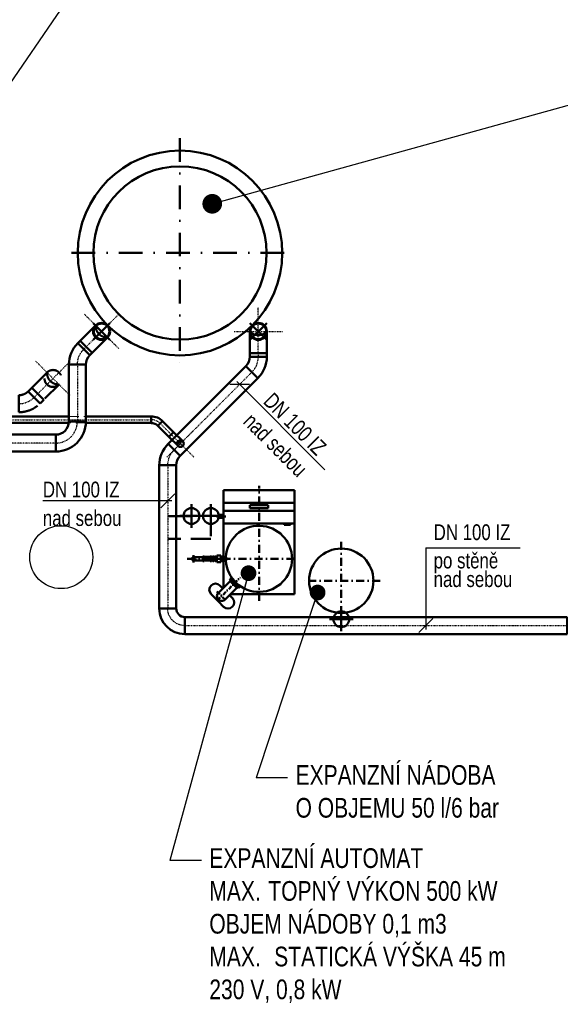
# Model space of a CAD drawing. Header units: millimetres. Extents: x -41968 to 54113, y -9946 to 101810.
# Tile 144 of 174: x -4489 to -1053, y 52414 to 58667. Entities that reach past the tile are written whole.
import ezdxf

# ---------------------------------------------------------------- set-up
doc = ezdxf.new("R2010")
doc.units = ezdxf.units.MM
for name, pattern in [('DASHDOT', [1, 0.5, -0.25, 0, -0.25]), ('DASHED', [19.05, 12.7, -6.35]), ('ČERCHOVANÁX2', [50.8, 25.4, -12.7, 0, -12.7])]:
    doc.linetypes.add(name, pattern=pattern)
for name, color, linetype in [('70', 254, 'Continuous'), ('UT-potrubi_privodni-popis', 7, 'Continuous'), ('UT-potrubi_zpetne-popis', 7, 'Continuous')]:
    doc.layers.add(name, color=color, linetype=linetype)
for name, color, linetype, lineweight in [('UT-kotle', 1, 'Continuous', 50), ('UT-potrubi', 3, 'Continuous', 50), ('UT-potrubi_privodni', 3, 'Continuous', 50), ('UT-potrubi_zpetne', 3, 'DASHED', 50), ('UT-stoupacky', 2, 'Continuous', 50), ('UT-texty_stredni', 7, 'Continuous', 25)]:
    doc.layers.add(name, color=color, linetype=linetype, lineweight=lineweight)
doc.styles.get("Standard").update_dxf_attribs({"font": 'ic-simplex.shx', "width": 0.8})
doc.dimstyles.new('CADKON', dxfattribs={"dimscale": 50, "dimtxt": 2.5, "dimasz": 2.5, "dimexe": 1.8, "dimexo": 0, "dimgap": 0.6, "dimtad": 1, "dimrnd": 10, "dimtxsty": 'Standard', "dimblk1": 'OBLIQUE', "dimblk2": 'OBLIQUE', "dimsah": 1, "dimcen": 2.5, "dimadec": 1, "dimazin": 2, "dimtfac": 1, "dimtdec": 4, "dimtix": 1, "dimtmove": 2, "dimatfit": 3, "dimldrblk": 'OPEN30', "dimfxl": 5, "dimtfill": 1, "dimtolj": 1, "dimarcsym": 0})

# ---------------------------------------------------------------- blocks, each defined once
blk = doc.blocks.new('_OBLIQUE')
at = {"color": 0, "linetype": 'ByBlock'}
blk.add_line((-0.5, -0.5), (0.5, 0.5), dxfattribs=at)
blk = doc.blocks.new('*U36037')
at = {"color": 0, "linetype": 'ByBlock', "lineweight": -2, "ltscale": 10}
for p, q in [((0, 75), (0, -75)), ((-75, 0), (75, 0))]:
    blk.add_line(p, q, dxfattribs=at)
blk.add_circle((0, 0), 50, dxfattribs=at)
blk = doc.blocks.new('*U35464', base_point=(0, 108))
at = {"color": 0, "linetype": 'ByBlock', "lineweight": -2, "ltscale": 10}
for p, q in [((0, 162), (0, 54)), ((54, 0), (162, 0))]:
    blk.add_line(p, q, dxfattribs=at)
for radius in [162, 54]:
    blk.add_arc((0, 0), radius, 0, 90, dxfattribs=at)
at = {"color": 40, "linetype": 'DASHDOT', "lineweight": 25, "ltscale": 10}
blk.add_arc((0, 0), 108, 0, 90, dxfattribs=at)
blk = doc.blocks.new('*U36925')
at = {"color": 0, "linetype": 'ByBlock', "lineweight": -2, "ltscale": 10}
for p, q in [((0, 75), (0, -75)), ((-75, 0), (75, 0))]:
    blk.add_line(p, q, dxfattribs=at)
blk.add_circle((0, 0), 50, dxfattribs=at)
blk = doc.blocks.new('*U37250', base_point=(97.6, 97.6))
at = {"color": 0, "linetype": 'ByBlock', "lineweight": -2, "ltscale": 10}
for p, q in [((135.8, 135.8), (59.4, 59.4)), ((84, 0), (192, 0))]:
    blk.add_line(p, q, dxfattribs=at)
for radius in [192, 84]:
    blk.add_arc((0, 0), radius, 0, 45, dxfattribs=at)
at = {"color": 40, "linetype": 'DASHDOT', "lineweight": 25, "ltscale": 10}
blk.add_arc((0, 0), 138, 0, 45, dxfattribs=at)
blk = doc.blocks.new('*U37251', base_point=(0, 138))
at = {"color": 0, "linetype": 'ByBlock', "lineweight": -2, "ltscale": 10}
for p, q in [((0, 192), (0, 84)), ((84, 0), (192, 0))]:
    blk.add_line(p, q, dxfattribs=at)
for radius in [192, 84]:
    blk.add_arc((0, 0), radius, 0, 90, dxfattribs=at)
at = {"color": 40, "linetype": 'DASHDOT', "lineweight": 25, "ltscale": 10}
blk.add_arc((0, 0), 138, 0, 90, dxfattribs=at)
blk = doc.blocks.new('*U37255', base_point=(0, 54))
at = {"color": 40, "linetype": 'DASHDOT', "lineweight": 25, "ltscale": 10}
for p, q in [((138, 208), (138, -100)), ((0, 54), (292, 54))]:
    blk.add_line(p, q, dxfattribs=at)
at = {"color": 0, "linetype": 'ByBlock', "lineweight": -2, "ltscale": 10}
for p, q in [((0, 0), (0, 108)), ((138, 108), (0, 108)), ((0, 0), (138, 0))]:
    blk.add_line(p, q, dxfattribs=at)
blk.add_circle((138, 54), 54, dxfattribs=at)
blk.add_arc((138, 54), 54, 90, 270, dxfattribs=at)
at = {"color": 0, "linetype": 'DASHED', "lineweight": -2, "ltscale": 10}
blk.add_arc((188, 54), 73.6, 132.7974, 227.2026, dxfattribs=at)
blk = doc.blocks.new('*U37256', base_point=(0, 54))
at = {"color": 0, "linetype": 'ByBlock', "lineweight": -2, "ltscale": 10}
for p, q in [((0, 108), (360.3, 108)), ((0, 108), (0, 0)), ((360.3, 108), (360.3, 0)), ((360.3, 0), (0, 0))]:
    blk.add_line(p, q, dxfattribs=at)
at = {"color": 40, "linetype": 'DASHDOT', "lineweight": 25, "ltscale": 10}
blk.add_line((0, 54), (360.3, 54), dxfattribs=at)
blk = doc.blocks.new('*U37257', base_point=(0, 54))
at = {"color": 0, "linetype": 'ByBlock', "lineweight": -2, "ltscale": 10}
for p, q in [((0, 108), (2647.83, 108)), ((0, 108), (0, 0)), ((2647.83, 108), (2647.83, 0)), ((2647.83, 0), (0, 0))]:
    blk.add_line(p, q, dxfattribs=at)
at = {"color": 40, "linetype": 'DASHDOT', "lineweight": 25, "ltscale": 10}
blk.add_line((0, 54), (2647.83, 54), dxfattribs=at)
blk = doc.blocks.new('*U37260', base_point=(0, 54))
at = {"color": 0, "linetype": 'ByBlock', "lineweight": -2, "ltscale": 10}
for p, q in [((0, 108), (22.6, 108)), ((0, 108), (0, 0)), ((22.6, 108), (22.6, 0)), ((22.6, 0), (0, 0))]:
    blk.add_line(p, q, dxfattribs=at)
at = {"color": 40, "linetype": 'DASHDOT', "lineweight": 25, "ltscale": 10}
blk.add_line((0, 54), (22.6, 54), dxfattribs=at)
blk = doc.blocks.new('*U37268', base_point=(97.6, 97.6))
at = {"color": 0, "linetype": 'ByBlock', "lineweight": -2, "ltscale": 10}
for p, q in [((135.8, 135.8), (59.4, 59.4)), ((84, 0), (192, 0))]:
    blk.add_line(p, q, dxfattribs=at)
for radius in [192, 84]:
    blk.add_arc((0, 0), radius, 0, 45, dxfattribs=at)
at = {"color": 40, "linetype": 'DASHDOT', "lineweight": 25, "ltscale": 10}
blk.add_arc((0, 0), 138, 0, 45, dxfattribs=at)
blk = doc.blocks.new('*U37272', base_point=(0, 54))
at = {"color": 40, "linetype": 'DASHDOT', "lineweight": 25, "ltscale": 10}
for p, q in [((138, 208), (138, -100)), ((0, 54), (292, 54))]:
    blk.add_line(p, q, dxfattribs=at)
at = {"color": 0, "linetype": 'ByBlock', "lineweight": -2, "ltscale": 10}
for p, q in [((0, 0), (0, 108)), ((138, 108), (0, 108)), ((0, 0), (138, 0))]:
    blk.add_line(p, q, dxfattribs=at)
blk.add_circle((138, 54), 54, dxfattribs=at)
blk.add_arc((138, 54), 54, 90, 270, dxfattribs=at)
at = {"color": 0, "linetype": 'DASHED', "lineweight": -2, "ltscale": 10}
blk.add_arc((188, 54), 73.6, 132.7974, 227.2026, dxfattribs=at)
blk = doc.blocks.new('*U37277', base_point=(0, 54))
at = {"color": 0, "linetype": 'ByBlock', "lineweight": -2, "ltscale": 10}
for p, q in [((0, 108), (31.58, 108)), ((0, 108), (0, 0)), ((31.58, 108), (31.58, 0)), ((31.58, 0), (0, 0))]:
    blk.add_line(p, q, dxfattribs=at)
at = {"color": 40, "linetype": 'DASHDOT', "lineweight": 25, "ltscale": 10}
blk.add_line((0, 54), (31.58, 54), dxfattribs=at)
blk = doc.blocks.new('*U37382', base_point=(0, 54))
at = {"color": 0, "linetype": 'ByBlock', "lineweight": -2, "ltscale": 10}
for p, q in [((0, 108), (2431.27, 108)), ((0, 108), (0, 0)), ((2431.27, 108), (2431.27, 0)), ((2431.27, 0), (0, 0))]:
    blk.add_line(p, q, dxfattribs=at)
at = {"color": 40, "linetype": 'DASHDOT', "lineweight": 25, "ltscale": 10}
blk.add_line((0, 54), (2431.27, 54), dxfattribs=at)
blk = doc.blocks.new('*U37387', base_point=(0, 54))
at = {"color": 0, "linetype": 'ByBlock', "lineweight": -2, "ltscale": 10}
for p, q in [((0, 108), (909.6, 108)), ((0, 108), (0, 0)), ((909.6, 108), (909.6, 0)), ((909.6, 0), (0, 0))]:
    blk.add_line(p, q, dxfattribs=at)
at = {"color": 40, "linetype": 'DASHDOT', "lineweight": 25, "ltscale": 10}
blk.add_line((0, 54), (909.6, 54), dxfattribs=at)
blk = doc.blocks.new('*U37388', base_point=(97.6, 97.6))
at = {"color": 0, "linetype": 'ByBlock', "lineweight": -2, "ltscale": 10}
for p, q in [((135.8, 135.8), (59.4, 59.4)), ((84, 0), (192, 0))]:
    blk.add_line(p, q, dxfattribs=at)
for radius in [192, 84]:
    blk.add_arc((0, 0), radius, 0, 45, dxfattribs=at)
at = {"color": 40, "linetype": 'DASHDOT', "lineweight": 25, "ltscale": 10}
blk.add_arc((0, 0), 138, 0, 45, dxfattribs=at)
blk = doc.blocks.new('*U37389', base_point=(0, 54))
at = {"color": 0, "linetype": 'ByBlock', "lineweight": -2, "ltscale": 10}
for p, q in [((0, 108), (699.7, 108)), ((0, 108), (0, 0)), ((699.7, 108), (699.7, 0)), ((699.7, 0), (0, 0))]:
    blk.add_line(p, q, dxfattribs=at)
at = {"color": 40, "linetype": 'DASHDOT', "lineweight": 25, "ltscale": 10}
blk.add_line((0, 54), (699.7, 54), dxfattribs=at)
blk = doc.blocks.new('*U37397', base_point=(58.7, 58.7))
at = {"color": 0, "linetype": 'ByBlock', "lineweight": -2, "ltscale": 10}
for p, q in [((73.5, 73.5), (43.8, 43.8)), ((62, 0), (104, 0))]:
    blk.add_line(p, q, dxfattribs=at)
for radius in [104, 62]:
    blk.add_arc((0, 0), radius, 0, 45, dxfattribs=at)
at = {"color": 40, "linetype": 'DASHDOT', "lineweight": 25, "ltscale": 10}
blk.add_arc((0, 0), 83, 0, 45, dxfattribs=at)
blk = doc.blocks.new('*U37398', base_point=(0, 21))
at = {"linetype": 'ByBlock', "lineweight": -2, "ltscale": 10}
blk.add_hatch(color=0, dxfattribs=at).paths.add_polyline_path([(83, 42, 0.414214), (62, 21, 0.414214), (83, 0, -0.201476)])
at = {"color": 40, "linetype": 'DASHDOT', "lineweight": 25, "ltscale": 10}
for p, q in [((83, 142), (83, -100)), ((0, 21), (204, 21))]:
    blk.add_line(p, q, dxfattribs=at)
at = {"color": 0, "linetype": 'ByBlock', "lineweight": -2, "ltscale": 10}
for p, q in [((0, 0), (0, 42)), ((83, 42), (0, 42)), ((0, 0), (83, 0))]:
    blk.add_line(p, q, dxfattribs=at)
blk.add_circle((83, 21), 21, dxfattribs=at)
blk.add_arc((83, 21), 21, 90, 270, dxfattribs=at)
blk = doc.blocks.new('*U37403', base_point=(0, 42))
at = {"color": 0, "linetype": 'ByBlock', "lineweight": -2, "ltscale": 10}
for p, q in [((0, 42), (97.72, 42)), ((0, 42), (0, 0)), ((97.72, 0), (0, 0)), ((97.72, 42), (97.72, 0))]:
    blk.add_line(p, q, dxfattribs=at)
at = {"color": 40, "linetype": 'DASHDOT', "lineweight": 25, "ltscale": 10}
blk.add_line((0, 21), (97.72, 21), dxfattribs=at)
blk = doc.blocks.new('*U37942', base_point=(0, 21))
at = {"color": 0, "linetype": 'ByBlock', "lineweight": -2, "ltscale": 10}
for p, q in [((0, 42), (1110, 42)), ((0, 42), (0, 0)), ((1109.4, 0), (0, 0)), ((1632.3, 0), (1217.7, 0)), ((1218, 42), (1632.3, 42)), ((1632.3, 42), (1632.3, 0))]:
    blk.add_line(p, q, dxfattribs=at)
at = {"color": 40, "linetype": 'DASHDOT', "lineweight": 25, "ltscale": 10}
blk.add_line((0, 21), (1632.3, 21), dxfattribs=at)
at = {"color": 40, "linetype": 'DASHED', "lineweight": 18, "ltscale": 5}
for p, q in [((1217.7, 0), (1109.4, 0)), ((1110, 42), (1218, 42))]:
    blk.add_line(p, q, dxfattribs=at)

msp = doc.modelspace()

# ---------------------------------------------------------------- linework, layer by layer
at = {"layer": '70', "color": 9}
msp.add_circle((-4225.353, 55253.334), 200, dxfattribs=at)
at = {"layer": 'UT-kotle', "color": 7}
for p, q in [((-2743.385, 55677.79), (-3193.385, 55677.79)), ((-3193.385, 55467.79), (-3193.385, 55677.79)), ((-2743.385, 55467.79), (-2743.385, 55677.79)), ((-2743.385, 55597.79), (-3193.385, 55597.79)), ((-2743.385, 55617.79), (-2743.385, 55591.238)), ((-3193.385, 55547.79), (-2743.385, 55547.79)), ((-3026.793, 55583.346), (-2909.978, 55583.346)), ((-3026.793, 55564.027), (-3026.793, 55583.346)), ((-3026.793, 55564.027), (-3026.793, 55583.346)), ((-3026.793, 55564.027), (-2909.978, 55564.027)), ((-2909.978, 55564.027), (-2909.978, 55583.346)), ((-3239.05, 55512.6), (-3178.385, 55512.6)), ((-3223.899, 55522.6), (-3193.385, 55522.6)), ((-3223.899, 55502.6), (-3223.899, 55522.6)), ((-3223.899, 55502.6), (-3223.899, 55522.6)), ((-3223.899, 55502.6), (-3223.899, 55522.6)), ((-3223.899, 55502.6), (-3223.899, 55522.6)), ((-3223.899, 55520.6), (-3203.385, 55520.6)), ((-3203.385, 55504.6), (-3223.899, 55504.6)), ((-3193.385, 55502.6), (-3223.899, 55502.6)), ((-3203.385, 55520.6), (-3201.389, 55522.6)), ((-3203.385, 55504.6), (-3203.385, 55520.6)), ((-3203.385, 55504.6), (-3201.389, 55502.6)), ((-3193.385, 55060.402), (-3193.385, 55467.79)), ((-3193.385, 55467.79), (-2743.385, 55467.79)), ((-2808.754, 55457.697), (-2808.754, 55467.79)), ((-2767.65, 55467.79), (-2767.65, 55457.697)), ((-2743.385, 55467.79), (-2743.385, 55017.79)), ((-2767.65, 55457.697), (-2808.754, 55457.697)), ((-3383.743, 55253.564), (-3325.736, 55253.564)), ((-3383.743, 55232.064), (-3325.736, 55232.064)), ((-3325.736, 55231.203), (-3325.735, 55254.426)), ((-3325.736, 55232.064), (-3325.736, 55253.564)), ((-3316.295, 55258.297), (-3324.387, 55258.297)), ((-3316.295, 55250.556), (-3324.387, 55250.556)), ((-3316.295, 55235.074), (-3324.387, 55235.074)), ((-3316.295, 55227.333), (-3324.387, 55227.333)), ((-3315.168, 55256.072), (-3313.477, 55254.381)), ((-3315.168, 55229.556), (-3313.477, 55231.248)), ((-3314.947, 55231.203), (-3314.947, 55254.401)), ((-3313.477, 55231.248), (-3313.477, 55254.381)), ((-3280.994, 55254.381), (-3313.477, 55254.381)), ((-3313.477, 55231.248), (-3280.994, 55231.248)), ((-3280.994, 55231.247), (-3313.477, 55231.248)), ((-3283.007, 55254.381), (-3280.994, 55254.381)), ((-3279.303, 55256.072), (-3280.994, 55254.381)), ((-3280.994, 55231.247), (-3280.994, 55254.381)), ((-3279.303, 55229.556), (-3280.994, 55231.247)), ((-3279.524, 55231.203), (-3279.524, 55254.426)), ((-3278.176, 55258.297), (-3270.084, 55258.297)), ((-3278.176, 55250.556), (-3270.084, 55250.556)), ((-3278.176, 55235.073), (-3270.084, 55235.073)), ((-3278.176, 55227.333), (-3270.084, 55227.333)), ((-3268.736, 55231.203), (-3268.736, 55254.426)), ((-3268.736, 55254.381), (-3263.915, 55254.381)), ((-3268.736, 55231.248), (-3263.916, 55231.248)), ((-3263.917, 55231.203), (-3263.917, 55254.426)), ((-3262.787, 55258.297), (-3254.476, 55258.297)), ((-3262.568, 55250.556), (-3254.476, 55250.556)), ((-3262.568, 55235.073), (-3254.476, 55235.073)), ((-3262.568, 55227.333), (-3254.476, 55227.333)), ((-3178.385, 55242.79), (-3253.385, 55242.79)), ((-3253.128, 55231.203), (-3253.128, 55254.426)), ((-3253.128, 55254.381), (-3249.15, 55254.381)), ((-3253.128, 55231.248), (-3249.15, 55231.248)), ((-3249.15, 55231.204), (-3249.15, 55254.427)), ((-3239.71, 55258.297), (-3248.261, 55258.297)), ((-3239.71, 55235.074), (-3247.801, 55235.074)), ((-3239.71, 55227.333), (-3247.801, 55227.333)), ((-3239.71, 55250.556), (-3247.53, 55250.556)), ((-3235.383, 55258.297), (-3239.71, 55258.297)), ((-3235.373, 55227.333), (-3239.71, 55227.333)), ((-3238.361, 55231.204), (-3238.361, 55254.427)), ((-3211.628, 55263.29), (-3235.384, 55263.282)), ((-3235.371, 55222.374), (-3235.384, 55263.282)), ((-3211.615, 55222.382), (-3235.371, 55222.374)), ((-3211.615, 55222.382), (-3211.628, 55263.29)), ((-3207.29, 55258.297), (-3211.627, 55258.297)), ((-3207.29, 55227.333), (-3211.617, 55227.333)), ((-3208.638, 55231.204), (-3208.638, 55254.427)), ((-3207.29, 55258.297), (-3199.198, 55258.297)), ((-3207.29, 55250.556), (-3199.198, 55250.556)), ((-3207.29, 55235.074), (-3199.198, 55235.074)), ((-3207.29, 55227.333), (-3199.198, 55227.333)), ((-3197.849, 55231.204), (-3197.849, 55254.427)), ((-3178.385, 55253.554), (-3197.849, 55253.554)), ((-3178.385, 55232.054), (-3197.849, 55232.054)), ((-3152.331, 55101.502), (-3226.773, 55026.977)), ((-3155.76, 55104.937), (-3148.683, 55112.002)), ((-3106.304, 55055.398), (-3155.76, 55104.937)), ((-3152.215, 55115.54), (-3141.6, 55126.138)), ((-3095.694, 55058.924), (-3152.215, 55115.54)), ((-3198.873, 55054.908), (-3217.67, 55073.948)), ((-3109.751, 55058.85), (-3184.36, 54984.537)), ((-3099.227, 55062.463), (-3106.304, 55055.398)), ((-3095.694, 55058.924), (-3099.227, 55062.463)), ((-3095.694, 55058.924), (-3085.079, 55069.522)), ((-3225.576, 54970.931), (-3273.178, 55019.149)), ((-3193.045, 54937.978), (-3225.576, 54970.931)), ((-3137.536, 54992.778), (-3156.649, 55012.138)), ((-3150.975, 55017.79), (-2743.385, 55017.79))]:
    msp.add_line(p, q, dxfattribs=at)
at = {"layer": 'UT-kotle', "color": 2, "linetype": 'ČERCHOVANÁX2', "ltscale": 2}
for p, q in [((-2968.385, 54976.551), (-2968.385, 55707.165)), ((-2445.344, 55349.956), (-2445.344, 54857.432)), ((-3425.869, 55242.79), (-3174.179, 55242.79)), ((-3383.743, 55266.948), (-3383.743, 55218.632)), ((-2743.385, 55242.79), (-3235.91, 55242.79)), ((-2199.082, 55103.694), (-2691.606, 55103.694))]:
    msp.add_line(p, q, dxfattribs=at)
at = {"layer": 'UT-kotle', "color": 2, "linetype": 'ČERCHOVANÁX2'}
for p, q in [((-3232.96, 54978.41), (-3086.456, 55124.668)), ((-3236.041, 55036.251), (-3175.484, 54975.656))]:
    msp.add_line(p, q, dxfattribs=at)
at = {"layer": 'UT-kotle', "color": 2, "linetype": 'DASHDOT', "ltscale": 300}
for points in [[(-3470.63, 57914), (-3470.63, 56456)], [(-4159.13, 57185), (-2782.13, 57185)]]:
    msp.add_lwpolyline(points, dxfattribs=at)
at = {"layer": 'UT-kotle', "ltscale": 10}
for centre, radius in [((-3470.63, 57185), 650), ((-2445.344, 55103.694), 204.5)]:
    msp.add_circle(centre, radius, dxfattribs=at)
at = {"layer": 'UT-kotle', "color": 5, "ltscale": 10}
msp.add_circle((-3470.63, 57185), 550, dxfattribs=at)
at = {"layer": 'UT-kotle', "color": 7}
msp.add_circle((-3383.743, 55242.815), 10.751, dxfattribs=at)
at = {"layer": 'UT-kotle'}
msp.add_arc((-2968.385, 55242.79), 210, 182.8682575, 177.1241961, dxfattribs=at)
at = {"layer": 'UT-kotle', "color": 7}
for centre, radius, start, end in [((-3302.844, 55242.815), 22.891, 160.2344991, 199.7649676), ((-3319.507, 55231.203), 6.228, 141.5788928, 218.4205739), ((-3319.507, 55254.426), 6.229, 141.5803888, 218.419078), ((-3321.175, 55254.426), 6.228, 321.5794261, 38.421985), ((-3321.175, 55254.426), 6.229, 321.5803888, 0.2363589), ((-3337.838, 55242.815), 22.891, 340.2344991, 19.7649676), ((-3321.175, 55231.203), 6.228, 321.5788928, 38.4205739), ((-3273.296, 55254.426), 6.228, 141.5791595, 218.4208405), ((-3256.633, 55242.815), 22.891, 160.2347657, 199.7652343), ((-3273.296, 55231.203), 6.228, 141.5791595, 218.4208405), ((-3274.964, 55254.426), 6.229, 321.5806554, 38.4193446), ((-3291.627, 55242.815), 22.891, 340.2347657, 19.7652343), ((-3274.964, 55231.248), 6.228, 321.5791595, 38.4208405), ((-3274.964, 55231.203), 6.228, 321.5791595, 0), ((-3257.248, 55254.579), 6.67, 146.1320888, 217.1024976), ((-3241.025, 55242.815), 22.891, 160.2347657, 199.7652343), ((-3257.688, 55231.203), 6.228, 141.5791595, 218.4208405), ((-3259.356, 55254.426), 6.229, 321.5806554, 38.4193446), ((-3276.019, 55242.815), 22.891, 340.2347657, 19.7652343), ((-3259.356, 55231.203), 6.228, 321.5791595, 38.4208405), ((-3259.356, 55231.203), 6.228, 321.5791595, 0), ((-3242.499, 55254.937), 6.67, 149.7447017, 221.0461217), ((-3228.217, 55242.474), 20.936, 157.2909673, 200.6989813), ((-3242.922, 55231.204), 6.228, 141.5789384, 218.4208405), ((-3244.589, 55254.426), 6.228, 321.5791595, 38.4208405), ((-3261.252, 55242.815), 22.891, 340.2347657, 19.7652343), ((-3244.589, 55231.203), 6.228, 321.5791595, 38.4208405), ((-3202.41, 55254.427), 6.228, 141.5791595, 218.4208405), ((-3185.747, 55242.815), 22.891, 160.2347657, 199.7652343), ((-3202.41, 55231.204), 6.228, 141.5791595, 218.4208405), ((-3204.078, 55254.427), 6.229, 321.5806554, 38.4193446), ((-3220.741, 55242.815), 22.891, 340.2347657, 19.7652343), ((-3204.078, 55231.204), 6.228, 321.5791595, 38.4208405), ((-3187.442, 55242.804), 14.056, 310.1121895, 49.8878105), ((-3245.424, 55046.549), 39, 44.6317414, 224.6317414), ((-3205.569, 55005.754), 30, 134.9744594, 245.5799313), ((-3205.569, 55005.754), 30, 245.5799313, 314.9896178), ((-3165.29, 54965.378), 39, 224.6317414, 44.6317414)]:
    msp.add_arc(centre, radius, start, end, dxfattribs=at)
at = {"layer": 'UT-potrubi_privodni', "ltscale": 10}
msp.add_lwpolyline([(-3397.303, 55513.336), (-3548.265, 55513.336)], dxfattribs=at)
at = {"layer": 'UT-potrubi_privodni-popis', "color": 2, "ltscale": 10}
for p, q in [((-3504.071, 55655.659), (-3592.459, 55567.27)), ((-3523.265, 55611.465), (-4342.075, 55611.465)), ((-1908.474, 55311.826), (-1309.274, 55311.826)), ((-1908.474, 55311.826), (-1908.474, 54794)), ((-1864.28, 54863.194), (-1952.668, 54774.806))]:
    msp.add_line(p, q, dxfattribs=at)
at = {"layer": 'UT-potrubi_zpetne', "ltscale": 10}
msp.add_lwpolyline([(-3274.303, 55513.336), (-3274.303, 55369.424), (-3548.265, 55369.424)], dxfattribs=at)
at = {"layer": 'UT-potrubi_zpetne-popis', "color": 2, "ltscale": 10}
for p, q in [((-3029.239, 56350.242), (-3154.239, 56350.242)), ((-3109.417, 56367.92), (-2550.297, 55808.8))]:
    msp.add_line(p, q, dxfattribs=at)
at = {"layer": 'UT-texty_stredni', "ltscale": 20}
for p, q in [((-2786.352, 53852.698), (-2986.352, 53852.698)), ((-3334.289, 53327.593), (-3534.289, 53327.593))]:
    msp.add_line(p, q, dxfattribs=at)

# ---------------------------------------------------------------- block references
at = {"layer": 'UT-potrubi', "ltscale": 10, "xscale": -1}
for name, p, rotation in [('*U37255', (-4066.154, 56589.476), 224.9999999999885), ('*U37260', (-2972.687, 56549.057), 90.00000000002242), ('*U37389', (-3013.106, 56428.875), 45.00000000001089), ('*U37398', (-3526.439, 56032.922), 134.9999999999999), ('*U37388', (-3507.846, 55934.135), 1.083933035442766e-11), ('*U35464', (-3548.265, 54927), 89.99999999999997)]:
    msp.add_blockref(name, p, dxfattribs=dict(at, rotation=rotation))
at = {"layer": 'UT-potrubi', "ltscale": 10}
for name, p, rotation in [('*U37255', (-2972.687, 56549.057), 90.00000000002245), ('*U37260', (-4066.154, 56589.476), 224.9999999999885), ('*U37250', (-2972.687, 56526.456), 315.000000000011), ('*U37256', (-4122.554, 56475.914), 270), ('*U37397', (-3654.226, 56126.329), 44.9999999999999), ('*U37942', (-5286.546, 56126.329), 360), ('*U37251', (-4122.554, 56115.615), 270), ('*U37403', (-3580.687, 56116.868), 314.9999999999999), ('*U37257', (-4260.554, 55977.615), 180), ('*U37387', (-3548.265, 55836.554), 270.0000000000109)]:
    msp.add_blockref(name, p, dxfattribs=dict(at, rotation=rotation))
at = {"layer": 'UT-potrubi', "ltscale": 10, "xscale": -1}
msp.add_blockref('*U37250', (-4082.135, 56573.495), dxfattribs=at)
at = {"layer": 'UT-potrubi', "ltscale": 10}
msp.add_blockref('*U37382', (-3440.265, 54819), dxfattribs=at)
at = {"layer": 'UT-potrubi_zpetne', "ltscale": 10, "xscale": -1, "rotation": 224.9999999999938}
msp.add_blockref('*U37272', (-4374.898, 56290.366), dxfattribs=at)
at = {"layer": 'UT-potrubi_zpetne', "ltscale": 10}
for name, rotation in [('*U37268', 270), ('*U37277', 45)]:
    msp.add_blockref(name, (-4397.23, 56268.034), dxfattribs=dict(at, rotation=rotation))
at = {"layer": 'UT-stoupacky', "ltscale": 10}
for name, p, rotation in [('*U36925', (-3968.573, 56687.057), 135.0000000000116), ('*U36037', (-3397.303, 55515.007), 179.9999999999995), ('*U36037', (-3274.303, 55515.007), 179.9999999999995), ('*U36037', (-2445.344, 54859.102), 179.9999999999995)]:
    msp.add_blockref(name, p, dxfattribs=dict(at, rotation=rotation))
at = {"layer": 'UT-stoupacky', "ltscale": 10, "xscale": -1, "rotation": 224.9999999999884}
msp.add_blockref('*U36925', (-2972.687, 56687.057), dxfattribs=at)

# ---------------------------------------------------------------- texts
at = {"layer": 'UT-potrubi_privodni-popis', "ltscale": 10, "width": 0.8}
msp.add_text('nad sebou', height=100, rotation=315, dxfattribs=at).set_placement((-3075.595, 56107.787))
for s, p in [('nad sebou', (-4342.075, 55451.439)), ('DN 100 IZ', (-1858.474, 55361.826)), ('po stěně', (-1858.474, 55181.8)), ('nad sebou', (-1858.474, 55063.498))]:
    msp.add_text(s, height=100, dxfattribs=at).set_placement(p)
at = {"layer": 'UT-potrubi_privodni-popis', "ltscale": 10, "insert": (-4342.075, 55631.465), "char_height": 100, "width": 605.81429, "attachment_point": 7}
msp.add_mtext('DN 100 IZ', dxfattribs=at)
at = {"layer": 'UT-potrubi_zpetne-popis', "ltscale": 10, "insert": (-2948.298, 56235.084), "char_height": 100, "width": 620.52027, "attachment_point": 7, "rotation": 315}
msp.add_mtext('DN 100 IZ', dxfattribs=at)
at = {"layer": 'UT-texty_stredni', "ltscale": 20, "char_height": 125, "width": 2669.55995, "attachment_point": 1}
for s, insert in [('EXPANZNÍ NÁDOBA\\PO OBJEMU 50 l/6 bar', (-2736.104, 53932.594)), ('EXPANZNÍ AUTOMAT\\P\\pxi-3,l3,t3;MAX.^ITOPNÝ VÝKON 500 kW\\P\\pxi-3,l3,t3;OBJEM NÁDOBY 0,1 m3\\P\\pxi-3,l3,t3;MAX.^I STATICKÁ VÝŠKA 45 m\\P\\pxi0,l0,tz;230 V, 0,8 kW', (-3284.041, 53404.625))]:
    msp.add_mtext(s, dxfattribs=dict(at, insert=insert))

# ---------------------------------------------------------------- leaders
at = {"layer": 'UT-texty_stredni', "ltscale": 10}
for points in [[(-5911.025, 57437.424), (-1538.896, 62660.192)], [(-5110.697, 57441.347), (-1538.896, 62660.192)], [(-3265.466, 57497.441), (373.698, 58505.721)]]:
    msp.add_leader(points, dimstyle='CADKON', override={"dimscale": 1, "dimasz": 125, "dimtih": 0, "dimtoh": 0, "dimrnd": 0, "dimclrd": 0, "dimtix": 0, "dimtofl": 0, "dimldrblk": 'Dot'}, dxfattribs=at)
at = {"layer": 'UT-texty_stredni', "ltscale": 20}
for points in [[(-3035.035, 55151.436), (-3534.289, 53327.593)], [(-2595.851, 55028.733), (-2986.352, 53852.698)]]:
    msp.add_leader(points, dimstyle='CADKON', override={"dimscale": 1, "dimasz": 100, "dimtih": 0, "dimtoh": 0, "dimrnd": 0, "dimclrd": 0, "dimtix": 0, "dimtofl": 0, "dimldrblk": 'Dot'}, dxfattribs=at)

doc.saveas('drawing.dxf')
